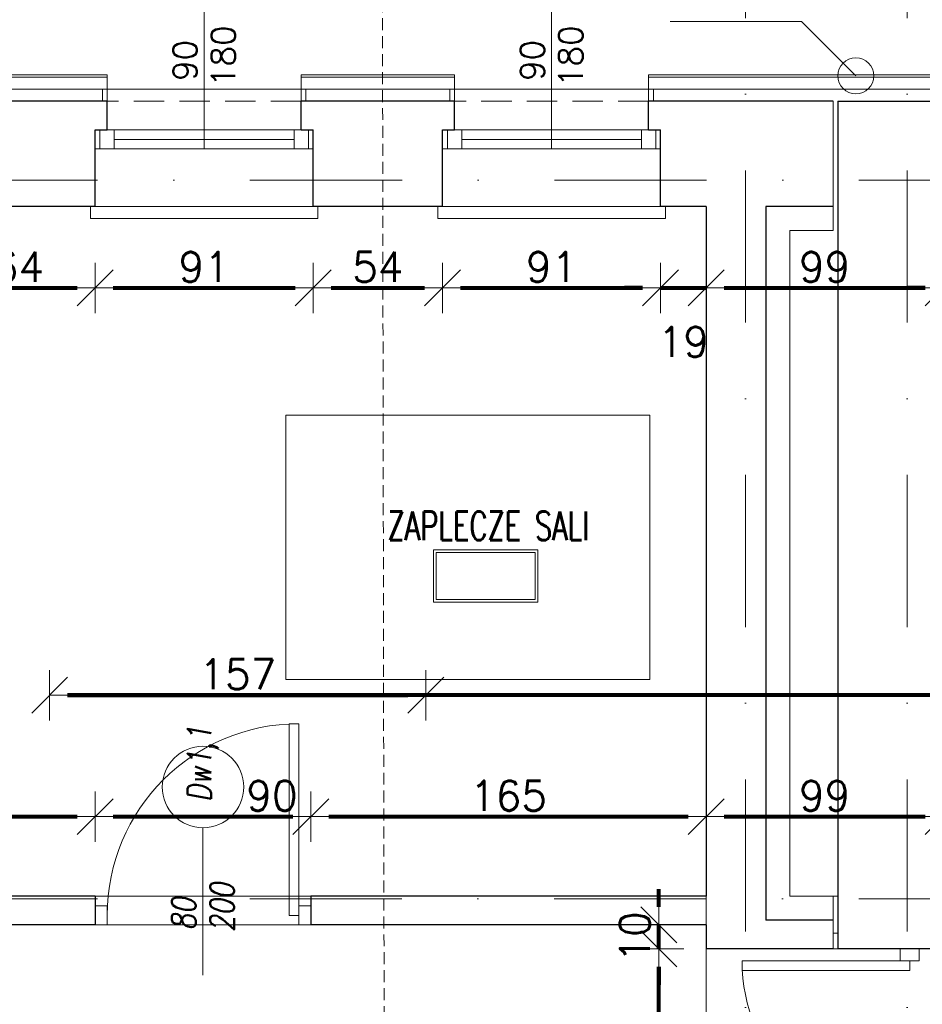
# Model space of a CAD drawing. Header units: metres. Extents: x 7408630 to 15602436, y 5561464 to 13303678.
# Tile 109 of 123: x 7411584 to 7411960, y 5566950 to 5567361. Entities that reach past the tile are written whole.
import ezdxf
from ezdxf.enums import TextEntityAlignment as Align

# ---------------------------------------------------------------- set-up
doc = ezdxf.new("R2010")
doc.units = ezdxf.units.M
doc.header["$MEASUREMENT"] = 0
for name, pattern in [('CARKOVANA', [7.5, 5, -2.5]), ('DASHDOT', [25.4, 12.7, -6.35, 0, -6.35]), ('HIDDEN', [9.525, 6.35, -3.175])]:
    doc.linetypes.add(name, pattern=pattern)
for name, color, linetype, lineweight in [('! opisy okien elewacja', 7, 'Continuous', 0), ('!! 0_ Istn-okna', 6, 'Continuous', 13), ('!! 0_ Istn-sciany', 3, 'Continuous', 30), ('!! 0_ Istn-widok', 1, 'Continuous', 15), ('!! 0_ Opis', 8, 'Continuous', 13), ('!! 0_Istn-cienka', 4, 'Continuous', 9), ('!! 0_Istn-drzwi', 1, 'Continuous', 13), ('!! 0_Opis_okna', 8, 'Continuous', 15), ('!! 0_Opis_pom', 9, 'Continuous', 13), ('!! 0_Osie', 1, 'DASHDOT', 13), ('!! 1_ tynk zewn  - nowy', 21, 'Continuous', 20), ('!! 1_OPIS POM NOWE', 140, 'Continuous', 5), ('!! 2_ remont Ocieplenie', 4, 'ZIGZAG', 5), ('!! 2_drzwi opis', 151, 'Continuous', 9), ('!! wymiary osi', 250, 'Continuous', 5), ('0-osie-liniA', 14, 'DASHDOT', 5), ('Granica', 112, 'Continuous', 80)]:
    doc.layers.add(name, color=color, linetype=linetype, lineweight=lineweight)
doc.layers.add('!! 1_Wyburzenia', color=252, linetype='CARKOVANA', lineweight=13, true_color=0x696969)
doc.layers.add('Powierzchnia', color=140, linetype='Continuous', lineweight=5, plot=False)
doc.styles.add('50', font='ROMANS.shx', dxfattribs={"width": 0.8, "oblique": 10, "height": 10})
doc.styles.add('ARCHETYP', font='romans.shx', dxfattribs={"height": 15})
doc.styles.add('ARIAL', font='tahoma.ttf')
doc.styles.add('TXT', font='simplex.shx')
doc.linetypes.add('ZIGZAG', pattern='A,0.00254,-5.08,[131,ltypeshp.shx,S=5.08,R=0,X=-5.08,Y=0],-10.16,[131,ltypeshp.shx,S=5.08,R=180,X=5.08,Y=0],-5.08', length=20.32254)
doc.dimstyles.new('DIM50', dxfattribs={"dimscale": 5, "dimtxt": 2, "dimasz": 1, "dimexe": 0, "dimexo": 0, "dimgap": 0.5, "dimtad": 1, "dimdec": 4, "dimrnd": 0.5, "dimdsep": 46, "dimtxsty": 'TXT', "dimblk": 'TICK1', "dimblk1": 'TICK1', "dimblk2": 'TICK1', "dimsah": 1, "dimcen": 0, "dimse1": 1, "dimse2": 1, "dimclrd": 1, "dimclre": 7, "dimclrt": 9, "dimadec": 0, "dimazin": 0, "dimtfac": 1, "dimtdec": 4, "dimtmove": 2, "dimatfit": 3, "dimldrblk": 'TICK1', "dimfxl": 1, "dimtolj": 1, "dimarcsym": 0})

# ---------------------------------------------------------------- blocks, each defined once
blk = doc.blocks.new('BLOK OSI')
at = {"layer": '0-osie-liniA', "ltscale": 5}
for points in [[(50117.21142, -193635.47368), (50117.21142, -195993.9543)], [(50184.71142, -193635.47368), (50184.71142, -195993.9543)], [(48639.33021, -194402.0883), (55424.2848, -194402.0883)], [(48639.25763, -194702.0883), (55442.2848, -194702.0883)]]:
    blk.add_lwpolyline(points, dxfattribs=at)
blk = doc.blocks.new('1_ok-opis')
blk.add_line((0, 111.61), (0, 50))
blk.add_circle((0, 128.61), 17)
at = {"style": '50', "oblique": 10, "width": 0.8}
for tag, rotation, p in [('NR', 90, (0, 128.61)), ('NR', 270, (0, 128.61)), ('SZEROKOŚĆ', 90, (-8, 78.29)), ('WYSOKOŚĆ', 270, (-8, 78.29)), ('SZEROKOŚĆ', 270, (8, 78.29)), ('WYSOKOŚĆ', 90, (8, 78.29))]:
    blk.add_attdef(tag, text='', height=10, rotation=rotation, dxfattribs=at).set_placement(p, align=Align.MIDDLE)
blk = doc.blocks.new('TICK1')
at = {"color": 0}
for p, q in [((0, -1.4), (0, 1.4)), ((0, 0), (-1, 0))]:
    blk.add_line(p, q, dxfattribs=at)
at = {"color": 2}
blk.add_line((-1, -1), (1, 1), dxfattribs=at)
blk = doc.blocks.new('*D529')
at = {"layer": '!! wymiary osi', "color": 1, "lineweight": -2, "transparency": 16777216}
blk.add_line((72232.92, -194385.62), (72281.92, -194385.62), dxfattribs=at)
at = {"layer": 'DEFPOINTS', "color": 0, "transparency": 16777216}
for p in [(72225.42, -194351.59), (72289.42, -194351.59), (72289.42, -194385.62)]:
    blk.add_point(p, dxfattribs=at)
at = {"layer": '!! wymiary osi', "color": 1, "lineweight": -2, "transparency": 16777216, "xscale": 7.5, "yscale": 7.5, "zscale": 7.5, "rotation": 180}
blk.add_blockref('TICK1', (72225.42, -194385.62), dxfattribs=at)
at = {"layer": '!! wymiary osi', "color": 1, "lineweight": -2, "transparency": 16777216, "xscale": 7.5, "yscale": 7.5, "zscale": 7.5}
blk.add_blockref('TICK1', (72289.42, -194385.62), dxfattribs=at)
at = {"layer": '!! wymiary osi', "color": 9, "transparency": 16777216, "insert": (72257.42, -194376.87), "char_height": 12.5, "attachment_point": 5, "style": 'TXT'}
blk.add_mtext('\\A1;64', dxfattribs=at)
blk = doc.blocks.new('*D530')
at = {"layer": '!! wymiary osi', "color": 1, "lineweight": -2, "transparency": 16777216}
blk.add_line((72296.92, -194385.62), (72372.92, -194385.62), dxfattribs=at)
at = {"layer": 'DEFPOINTS', "color": 0, "transparency": 16777216}
for p in [(72289.42, -194351.59), (72380.42, -194351.59), (72380.42, -194385.62)]:
    blk.add_point(p, dxfattribs=at)
at = {"layer": '!! wymiary osi', "color": 1, "lineweight": -2, "transparency": 16777216, "xscale": 7.5, "yscale": 7.5, "zscale": 7.5, "rotation": 180}
blk.add_blockref('TICK1', (72289.42, -194385.62), dxfattribs=at)
at = {"layer": '!! wymiary osi', "color": 1, "lineweight": -2, "transparency": 16777216, "xscale": 7.5, "yscale": 7.5, "zscale": 7.5}
blk.add_blockref('TICK1', (72380.42, -194385.62), dxfattribs=at)
at = {"layer": '!! wymiary osi', "color": 9, "transparency": 16777216, "insert": (72334.92, -194376.87), "char_height": 12.5, "attachment_point": 5, "style": 'TXT'}
blk.add_mtext('\\A1;91', dxfattribs=at)
blk = doc.blocks.new('*D531')
at = {"layer": '!! wymiary osi', "color": 1, "lineweight": -2, "transparency": 16777216}
blk.add_line((72387.92, -194385.62), (72426.92, -194385.62), dxfattribs=at)
at = {"layer": 'DEFPOINTS', "color": 0, "transparency": 16777216}
for p in [(72380.42, -194351.59), (72434.42, -194351.59), (72434.42, -194385.62)]:
    blk.add_point(p, dxfattribs=at)
at = {"layer": '!! wymiary osi', "color": 1, "lineweight": -2, "transparency": 16777216, "xscale": 7.5, "yscale": 7.5, "zscale": 7.5, "rotation": 180}
blk.add_blockref('TICK1', (72380.42, -194385.62), dxfattribs=at)
at = {"layer": '!! wymiary osi', "color": 1, "lineweight": -2, "transparency": 16777216, "xscale": 7.5, "yscale": 7.5, "zscale": 7.5}
blk.add_blockref('TICK1', (72434.42, -194385.62), dxfattribs=at)
at = {"layer": '!! wymiary osi', "color": 9, "transparency": 16777216, "insert": (72407.42, -194376.87), "char_height": 12.5, "attachment_point": 5, "style": 'TXT'}
blk.add_mtext('\\A1;54', dxfattribs=at)
blk = doc.blocks.new('*D532')
at = {"layer": '!! wymiary osi', "color": 1, "lineweight": -2, "transparency": 16777216}
blk.add_line((72441.92, -194385.62), (72517.92, -194385.62), dxfattribs=at)
at = {"layer": 'DEFPOINTS', "color": 0, "transparency": 16777216}
for p in [(72434.42, -194351.59), (72525.42, -194351.59), (72525.42, -194385.62)]:
    blk.add_point(p, dxfattribs=at)
at = {"layer": '!! wymiary osi', "color": 1, "lineweight": -2, "transparency": 16777216, "xscale": 7.5, "yscale": 7.5, "zscale": 7.5, "rotation": 180}
blk.add_blockref('TICK1', (72434.42, -194385.62), dxfattribs=at)
at = {"layer": '!! wymiary osi', "color": 1, "lineweight": -2, "transparency": 16777216, "xscale": 7.5, "yscale": 7.5, "zscale": 7.5}
blk.add_blockref('TICK1', (72525.42, -194385.62), dxfattribs=at)
at = {"layer": '!! wymiary osi', "color": 9, "transparency": 16777216, "insert": (72479.92, -194376.87), "char_height": 12.5, "attachment_point": 5, "style": 'TXT'}
blk.add_mtext('\\A1;91', dxfattribs=at)
blk = doc.blocks.new('*D533')
at = {"layer": '!! wymiary osi', "color": 1, "lineweight": -2, "transparency": 16777216}
for p, q in [((72517.92, -194385.62), (72510.42, -194385.62)), ((72525.42, -194385.62), (72544.42, -194385.62)), ((72551.92, -194385.62), (72559.42, -194385.62))]:
    blk.add_line(p, q, dxfattribs=at)
at = {"layer": 'DEFPOINTS', "color": 0, "transparency": 16777216}
for p in [(72525.42, -194351.59), (72544.42, -194351.59), (72544.42, -194385.62)]:
    blk.add_point(p, dxfattribs=at)
at = {"layer": '!! wymiary osi', "color": 1, "lineweight": -2, "transparency": 16777216, "xscale": 7.5, "yscale": 7.5, "zscale": 7.5}
blk.add_blockref('TICK1', (72525.42, -194385.62), dxfattribs=at)
at = {"layer": '!! wymiary osi', "color": 1, "lineweight": -2, "transparency": 16777216, "xscale": 7.5, "yscale": 7.5, "zscale": 7.5, "rotation": 180}
blk.add_blockref('TICK1', (72544.42, -194385.62), dxfattribs=at)
at = {"layer": '!! wymiary osi', "color": 9, "transparency": 16777216, "insert": (72534.92, -194408.12), "char_height": 12.5, "attachment_point": 5, "style": 'TXT'}
blk.add_mtext('\\A1;19', dxfattribs=at)
blk = doc.blocks.new('*D534')
at = {"layer": '!! wymiary osi', "color": 1, "lineweight": -2, "transparency": 16777216}
blk.add_line((72551.92, -194385.62), (72635.92, -194385.62), dxfattribs=at)
at = {"layer": 'DEFPOINTS', "color": 0, "transparency": 16777216}
for p in [(72544.42, -194351.59), (72643.42, -194351.59), (72643.42, -194385.62)]:
    blk.add_point(p, dxfattribs=at)
at = {"layer": '!! wymiary osi', "color": 1, "lineweight": -2, "transparency": 16777216, "xscale": 7.5, "yscale": 7.5, "zscale": 7.5, "rotation": 180}
blk.add_blockref('TICK1', (72544.42, -194385.62), dxfattribs=at)
at = {"layer": '!! wymiary osi', "color": 1, "lineweight": -2, "transparency": 16777216, "xscale": 7.5, "yscale": 7.5, "zscale": 7.5}
blk.add_blockref('TICK1', (72643.42, -194385.62), dxfattribs=at)
at = {"layer": '!! wymiary osi', "color": 9, "transparency": 16777216, "insert": (72593.92, -194376.87), "char_height": 12.5, "attachment_point": 5, "style": 'TXT'}
blk.add_mtext('\\A1;99', dxfattribs=at)
blk = doc.blocks.new('*D535')
at = {"layer": '!! wymiary osi', "color": 1, "lineweight": -2, "transparency": 16777216}
for p, q in [((72635.92, -194385.62), (72628.42, -194385.62)), ((72643.42, -194385.62), (72661.42, -194385.62)), ((72668.92, -194385.62), (72676.42, -194385.62))]:
    blk.add_line(p, q, dxfattribs=at)
at = {"layer": 'DEFPOINTS', "color": 0, "transparency": 16777216}
for p in [(72643.42, -194351.59), (72661.42, -194351.59), (72661.42, -194385.62)]:
    blk.add_point(p, dxfattribs=at)
at = {"layer": '!! wymiary osi', "color": 1, "lineweight": -2, "transparency": 16777216, "xscale": 7.5, "yscale": 7.5, "zscale": 7.5}
blk.add_blockref('TICK1', (72643.42, -194385.62), dxfattribs=at)
at = {"layer": '!! wymiary osi', "color": 1, "lineweight": -2, "transparency": 16777216, "xscale": 7.5, "yscale": 7.5, "zscale": 7.5, "rotation": 180}
blk.add_blockref('TICK1', (72661.42, -194385.62), dxfattribs=at)
at = {"layer": '!! wymiary osi', "color": 9, "transparency": 16777216, "insert": (72652.42, -194408.12), "char_height": 12.5, "attachment_point": 5, "style": 'TXT'}
blk.add_mtext('\\A1;18', dxfattribs=at)
blk = doc.blocks.new('*D553')
at = {"layer": '!! wymiary osi', "color": 1, "lineweight": -2, "transparency": 16777216}
blk.add_line((72120.92, -194606.38), (72281.92, -194606.38), dxfattribs=at)
at = {"layer": 'DEFPOINTS', "color": 0, "transparency": 16777216}
for p in [(72289.42, -194606.38), (72113.42, -194639.59), (72289.42, -194639.59)]:
    blk.add_point(p, dxfattribs=at)
at = {"layer": '!! wymiary osi', "color": 1, "lineweight": -2, "transparency": 16777216, "xscale": 7.5, "yscale": 7.5, "zscale": 7.5, "rotation": 180}
blk.add_blockref('TICK1', (72113.42, -194606.38), dxfattribs=at)
at = {"layer": '!! wymiary osi', "color": 1, "lineweight": -2, "transparency": 16777216, "xscale": 7.5, "yscale": 7.5, "zscale": 7.5}
blk.add_blockref('TICK1', (72289.42, -194606.38), dxfattribs=at)
at = {"layer": '!! wymiary osi', "color": 9, "transparency": 16777216, "insert": (72201.42, -194597.63), "char_height": 12.5, "attachment_point": 5, "style": 'TXT'}
blk.add_mtext('\\A1;176', dxfattribs=at)
blk = doc.blocks.new('*D554')
at = {"layer": '!! wymiary osi', "color": 1, "lineweight": -2, "transparency": 16777216}
blk.add_line((72296.92, -194606.38), (72371.92, -194606.38), dxfattribs=at)
at = {"layer": 'DEFPOINTS', "color": 0, "transparency": 16777216}
for p in [(72379.42, -194606.38), (72289.42, -194639.59), (72379.42, -194639.59)]:
    blk.add_point(p, dxfattribs=at)
at = {"layer": '!! wymiary osi', "color": 1, "lineweight": -2, "transparency": 16777216, "xscale": 7.5, "yscale": 7.5, "zscale": 7.5, "rotation": 180}
blk.add_blockref('TICK1', (72289.42, -194606.38), dxfattribs=at)
at = {"layer": '!! wymiary osi', "color": 1, "lineweight": -2, "transparency": 16777216, "xscale": 7.5, "yscale": 7.5, "zscale": 7.5}
blk.add_blockref('TICK1', (72379.42, -194606.38), dxfattribs=at)
at = {"layer": '!! wymiary osi', "color": 9, "transparency": 16777216, "insert": (72363.19, -194597.63), "char_height": 12.5, "attachment_point": 5, "style": 'TXT'}
blk.add_mtext('\\A1;90', dxfattribs=at)
blk = doc.blocks.new('*D555')
at = {"layer": '!! wymiary osi', "color": 1, "lineweight": -2, "transparency": 16777216}
blk.add_line((72386.92, -194606.38), (72536.92, -194606.38), dxfattribs=at)
at = {"layer": 'DEFPOINTS', "color": 0, "transparency": 16777216}
for p in [(72544.42, -194606.38), (72379.42, -194639.59), (72544.42, -194639.59)]:
    blk.add_point(p, dxfattribs=at)
at = {"layer": '!! wymiary osi', "color": 1, "lineweight": -2, "transparency": 16777216, "xscale": 7.5, "yscale": 7.5, "zscale": 7.5, "rotation": 180}
blk.add_blockref('TICK1', (72379.42, -194606.38), dxfattribs=at)
at = {"layer": '!! wymiary osi', "color": 1, "lineweight": -2, "transparency": 16777216, "xscale": 7.5, "yscale": 7.5, "zscale": 7.5}
blk.add_blockref('TICK1', (72544.42, -194606.38), dxfattribs=at)
at = {"layer": '!! wymiary osi', "color": 9, "transparency": 16777216, "insert": (72461.92, -194597.63), "char_height": 12.5, "attachment_point": 5, "style": 'TXT'}
blk.add_mtext('\\A1;165', dxfattribs=at)
blk = doc.blocks.new('*D556')
at = {"layer": '!! wymiary osi', "color": 1, "lineweight": -2, "transparency": 16777216}
blk.add_line((72551.92, -194606.38), (72635.92, -194606.38), dxfattribs=at)
at = {"layer": 'DEFPOINTS', "color": 0, "transparency": 16777216}
for p in [(72643.42, -194606.38), (72544.42, -194639.59), (72643.42, -194639.59)]:
    blk.add_point(p, dxfattribs=at)
at = {"layer": '!! wymiary osi', "color": 1, "lineweight": -2, "transparency": 16777216, "xscale": 7.5, "yscale": 7.5, "zscale": 7.5, "rotation": 180}
blk.add_blockref('TICK1', (72544.42, -194606.38), dxfattribs=at)
at = {"layer": '!! wymiary osi', "color": 1, "lineweight": -2, "transparency": 16777216, "xscale": 7.5, "yscale": 7.5, "zscale": 7.5}
blk.add_blockref('TICK1', (72643.42, -194606.38), dxfattribs=at)
at = {"layer": '!! wymiary osi', "color": 9, "transparency": 16777216, "insert": (72593.92, -194597.63), "char_height": 12.5, "attachment_point": 5, "style": 'TXT'}
blk.add_mtext('\\A1;99', dxfattribs=at)
blk = doc.blocks.new('*D573')
at = {"layer": '!! wymiary osi', "color": 1, "lineweight": -2, "transparency": 16777216}
blk.add_line((72120.92, -193783.29), (72536.92, -193783.29), dxfattribs=at)
at = {"layer": 'DEFPOINTS', "color": 0, "transparency": 16777216}
for p in [(72544.42, -193783.29), (72113.42, -194351.59), (72544.42, -194351.59)]:
    blk.add_point(p, dxfattribs=at)
at = {"layer": '!! wymiary osi', "color": 1, "lineweight": -2, "transparency": 16777216, "xscale": 7.5, "yscale": 7.5, "zscale": 7.5, "rotation": 180}
blk.add_blockref('TICK1', (72113.42, -193783.29), dxfattribs=at)
at = {"layer": '!! wymiary osi', "color": 1, "lineweight": -2, "transparency": 16777216, "xscale": 7.5, "yscale": 7.5, "zscale": 7.5}
blk.add_blockref('TICK1', (72544.42, -193783.29), dxfattribs=at)
at = {"layer": '!! wymiary osi', "color": 9, "transparency": 16777216, "insert": (72328.92, -193774.54), "char_height": 12.5, "attachment_point": 5, "style": 'TXT'}
blk.add_mtext('\\A1;431', dxfattribs=at)
blk = doc.blocks.new('*D574')
at = {"layer": '!! wymiary osi', "color": 1, "lineweight": -2, "transparency": 16777216}
blk.add_line((72551.92, -193783.29), (72635.92, -193783.29), dxfattribs=at)
at = {"layer": 'DEFPOINTS', "color": 0, "transparency": 16777216}
for p in [(72643.42, -193783.29), (72544.42, -194351.59), (72643.42, -194351.59)]:
    blk.add_point(p, dxfattribs=at)
at = {"layer": '!! wymiary osi', "color": 1, "lineweight": -2, "transparency": 16777216, "xscale": 7.5, "yscale": 7.5, "zscale": 7.5, "rotation": 180}
blk.add_blockref('TICK1', (72544.42, -193783.29), dxfattribs=at)
at = {"layer": '!! wymiary osi', "color": 1, "lineweight": -2, "transparency": 16777216, "xscale": 7.5, "yscale": 7.5, "zscale": 7.5}
blk.add_blockref('TICK1', (72643.42, -193783.29), dxfattribs=at)
at = {"layer": '!! wymiary osi', "color": 9, "transparency": 16777216, "insert": (72593.92, -193774.54), "char_height": 12.5, "attachment_point": 5, "style": 'TXT'}
blk.add_mtext('\\A1;99', dxfattribs=at)
blk = doc.blocks.new('*D669')
at = {"layer": '!! wymiary osi', "color": 1, "lineweight": -2, "transparency": 16777216}
blk.add_line((75023.92, -194555.69), (72277.92, -194555.69), dxfattribs=at)
at = {"layer": 'DEFPOINTS', "color": 0, "transparency": 16777216}
for p in [(72270.42, -194555.69), (75031.42, -194626.59), (72270.42, -194944.59)]:
    blk.add_point(p, dxfattribs=at)
at = {"layer": '!! wymiary osi', "color": 1, "lineweight": -2, "transparency": 16777216, "xscale": 7.5, "yscale": 7.5, "zscale": 7.5, "rotation": 180}
blk.add_blockref('TICK1', (72270.42, -194555.69), dxfattribs=at)
at = {"layer": '!! wymiary osi', "color": 1, "lineweight": -2, "transparency": 16777216, "xscale": 7.5, "yscale": 7.5, "zscale": 7.5}
blk.add_blockref('TICK1', (75031.42, -194555.69), dxfattribs=at)
at = {"layer": '!! wymiary osi', "color": 9, "transparency": 16777216, "insert": (73650.92, -194546.94), "char_height": 12.5, "attachment_point": 5, "style": 'TXT'}
blk.add_mtext('\\A1;2761', dxfattribs=at)
blk = doc.blocks.new('*D670')
at = {"layer": '!! wymiary osi', "color": 1, "lineweight": -2, "transparency": 16777216}
blk.add_line((72277.92, -194555.69), (72419.92, -194555.69), dxfattribs=at)
at = {"layer": 'DEFPOINTS', "color": 0, "transparency": 16777216}
for p in [(72427.42, -194555.69), (72427.42, -194932.59), (72270.42, -194944.59)]:
    blk.add_point(p, dxfattribs=at)
at = {"layer": '!! wymiary osi', "color": 1, "lineweight": -2, "transparency": 16777216, "xscale": 7.5, "yscale": 7.5, "zscale": 7.5, "rotation": 180}
blk.add_blockref('TICK1', (72270.42, -194555.69), dxfattribs=at)
at = {"layer": '!! wymiary osi', "color": 1, "lineweight": -2, "transparency": 16777216, "xscale": 7.5, "yscale": 7.5, "zscale": 7.5}
blk.add_blockref('TICK1', (72427.42, -194555.69), dxfattribs=at)
at = {"layer": '!! wymiary osi', "color": 9, "transparency": 16777216, "insert": (72348.92, -194546.94), "char_height": 12.5, "attachment_point": 5, "style": 'TXT'}
blk.add_mtext('\\A1;157', dxfattribs=at)
blk = doc.blocks.new('*D675')
at = {"layer": '!! wymiary osi', "color": 1, "lineweight": -2, "transparency": 16777216}
blk.add_line((72524.69, -194804.09), (72524.69, -194669.09), dxfattribs=at)
at = {"layer": 'DEFPOINTS', "color": 0, "transparency": 16777216}
for p in [(72524.69, -194661.59), (72544.42, -194661.59), (72544.42, -194811.59)]:
    blk.add_point(p, dxfattribs=at)
at = {"layer": '!! wymiary osi', "color": 1, "lineweight": -2, "transparency": 16777216, "xscale": 7.5, "yscale": 7.5, "zscale": 7.5}
for p, rotation in [((72524.69, -194661.59), 90), ((72524.69, -194811.59), 270)]:
    blk.add_blockref('TICK1', p, dxfattribs=dict(at, rotation=rotation))
at = {"layer": '!! wymiary osi', "color": 9, "transparency": 16777216, "insert": (72515.94, -194736.59), "char_height": 12.5, "attachment_point": 5, "rotation": 90, "style": 'TXT'}
blk.add_mtext('\\A1;150', dxfattribs=at)
blk = doc.blocks.new('*D676')
at = {"layer": '!! wymiary osi', "color": 1, "lineweight": -2, "transparency": 16777216}
for p, q in [((72524.69, -194644.09), (72524.69, -194636.59)), ((72524.69, -194661.59), (72524.69, -194651.59)), ((72524.69, -194669.09), (72524.69, -194676.59))]:
    blk.add_line(p, q, dxfattribs=at)
at = {"layer": 'DEFPOINTS', "color": 0, "transparency": 16777216}
for p in [(72524.69, -194651.59), (72544.42, -194651.59), (72544.42, -194661.59)]:
    blk.add_point(p, dxfattribs=at)
at = {"layer": '!! wymiary osi', "color": 1, "lineweight": -2, "transparency": 16777216, "xscale": 7.5, "yscale": 7.5, "zscale": 7.5}
for p, rotation in [((72524.69, -194651.59), 270), ((72524.69, -194661.59), 90)]:
    blk.add_blockref('TICK1', p, dxfattribs=dict(at, rotation=rotation))
at = {"layer": '!! wymiary osi', "color": 9, "transparency": 16777216, "insert": (72514.69, -194656.59), "char_height": 12.5, "attachment_point": 5, "rotation": 90, "style": 'TXT'}
blk.add_mtext('\\A1;10', dxfattribs=at)
blk = doc.blocks.new('A$C9c944097')
at = {"layer": '! opisy okien elewacja'}
blk.add_lwpolyline([(992.0186, -60.57131), (1144.00511, -60.57131), (1144.00511, -170.94528), (992.0186, -170.94528)], close=True, dxfattribs=at)
at = {"layer": '!! 0_ Istn-okna'}
for points in [[(912.5, 58.52787), (1003.5, 58.52787)], [(1057.5, 58.52787), (1148.5, 58.52787)], [(920.5, 54.52787), (995.5, 54.52787)], [(1065.5, 54.52787), (1140.5, 54.52787)], [(912.5, 50.52787), (1003.5, 50.52787)], [(1057.5, 50.52787), (1148.5, 50.52787)]]:
    blk.add_lwpolyline(points, dxfattribs=at)
for points in [[(914.5, 58.52787), (920.5, 58.52787), (920.5, 50.52787), (914.5, 50.52787)], [(995.5, 58.52787), (1001.5, 58.52787), (1001.5, 50.52787), (995.5, 50.52787)], [(1059.5, 58.52787), (1065.5, 58.52787), (1065.5, 50.52787), (1059.5, 50.52787)], [(1140.5, 58.52787), (1146.5, 58.52787), (1146.5, 50.52787), (1140.5, 50.52787)]]:
    blk.add_lwpolyline(points, close=True, dxfattribs=at)
at = {"layer": '!! 0_ Istn-sciany'}
for p, q in [((1167.5, 26.52787), (1167.5, -261.47213)), ((1192.5, 26.52787), (1192.5, -271.47213)), ((1167.5, -273.47213), (1167.5, -283.47213))]:
    blk.add_line(p, q, dxfattribs=at)
for points in [[(917.5, 70.52787), (843.5, 70.52787)], [(917.5, 58.52787), (917.5, 70.52787)], [(1062.5, 70.52787), (998.5, 70.52787)], [(998.5, 58.52787), (998.5, 70.52787)], [(1062.5, 58.52787), (1062.5, 70.52787)], [(1220.5, 70.52787), (1143.5, 70.52787)], [(1143.5, 58.52787), (1143.5, 70.52787)], [(1222.5, 70.52787), (1289.5, 70.52787)], [(1222.5, 70.52787), (1222.5, -283.47213)], [(912.5, 58.52787), (917.5, 58.52787)], [(912.5, 26.52787), (912.5, 58.52787)], [(998.5, 58.52787), (1003.5, 58.52787)], [(1003.5, 26.52787), (1003.5, 58.52787)], [(1057.5, 58.52787), (1062.5, 58.52787)], [(1057.5, 26.52787), (1057.5, 58.52787)], [(1143.5, 58.52787), (1148.5, 58.52787)], [(1148.5, 26.52787), (1148.5, 58.52787)], [(912.5, 26.52787), (848.5, 26.52787)], [(1057.5, 26.52787), (1003.5, 26.52787)], [(1167.5, 26.52787), (1148.5, 26.52787)], [(1220.5, 26.52787), (1192.5, 26.52787)], [(912.5, -261.47213), (736.5, -261.47213)], [(912.5, -261.47213), (912.5, -273.47213)], [(1167.5, -261.47213), (1002.5, -261.47213)], [(1002.5, -261.47213), (1002.5, -273.47213)], [(912.5, -273.47213), (736.5, -273.47213)], [(1167.5, -273.47213), (1002.5, -273.47213)], [(1220.5, -271.47213), (1192.5, -271.47213)], [(1220.5, -283.47213), (1167.5, -283.47213)], [(1266.5, -283.47213), (1222.5, -283.47213)]]:
    blk.add_lwpolyline(points, dxfattribs=at)
at = {"layer": '!! 0_ Istn-widok'}
blk.add_line((1220.5, 70.52787), (1220.5, 16.52787), dxfattribs=at)
for points in [[(1000.5, 75.52787), (915.5, 75.52787)], [(915.5, 70.52787), (915.5, 75.52787)], [(1000.5, 70.52787), (1000.5, 75.52787)], [(1145.5, 75.52787), (1060.5, 75.52787)], [(1060.5, 70.52787), (1060.5, 75.52787)], [(1145.5, 70.52787), (1145.5, 75.52787)], [(910.5, 26.52787), (910.5, 21.52787)], [(1005.5, 26.52787), (1005.5, 21.52787)], [(1055.5, 26.52787), (1055.5, 21.52787)], [(1150.5, 26.52787), (1150.5, 21.52787)], [(910.5, 21.52787), (1005.5, 21.52787)], [(1055.5, 21.52787), (1150.5, 21.52787)], [(1202.5, 16.52787), (1202.5, -261.47213)], [(1220.5, 16.52787), (1202.5, 16.52787)], [(1167.5, -261.47213), (1167.5, -273.47213)], [(1220.5, -261.47213), (1202.5, -261.47213)], [(1220.5, -261.47213), (1220.5, -283.47213)], [(1220.5, -261.47213), (1222.5, -261.47213)], [(1220.5, -276.87606), (1222.5, -276.87606)], [(1220.5, -283.47213), (1222.5, -283.47213)]]:
    blk.add_lwpolyline(points, dxfattribs=at)
at = {"layer": '!! 0_ Istn-widok', "linetype": 'HIDDEN', "ltscale": 3}
blk.add_lwpolyline([(1167.5, -283.47213), (1167.5, -433.47213)], dxfattribs=at)
at = {"layer": '!! 0_ Istn-widok'}
blk.add_circle((1230, 81.02787), 7.5, dxfattribs=at)
at = {"layer": '!! 0_ Opis'}
for points in [[(1207.3628, 103.66507), (1152.47747, 103.66507)], [(1207.3628, 103.66507), (1230, 81.02787)]]:
    blk.add_lwpolyline(points, dxfattribs=at)
at = {"layer": '!! 0_Istn-cienka', "linetype": 'HIDDEN', "ltscale": 2}
for points in [[(998.5, 70.52787), (917.5, 70.52787)], [(1143.5, 70.52787), (1062.5, 70.52787)], [(912.5, 26.52787), (1003.5, 26.52787)], [(1057.5, 26.52787), (1148.5, 26.52787)]]:
    blk.add_lwpolyline(points, dxfattribs=at)
at = {"layer": '!! 0_Istn-drzwi'}
for points in [[(993.5, -189.47213), (993.5, -269.47213), (997.5, -269.47213), (997.5, -189.47213)], [(917.5, -265.47213), (912.5, -265.47213), (912.5, -273.47213), (917.5, -273.47213)], [(997.5, -265.47213), (1002.5, -265.47213), (1002.5, -273.47213), (997.5, -273.47213)], [(1256.5, -288.47213), (1256.5, -283.47213), (1248.5, -283.47213), (1248.5, -288.47213)], [(1182.5, -292.47213), (1252.5, -292.47213), (1252.5, -288.47213), (1182.5, -288.47213)]]:
    blk.add_lwpolyline(points, close=True, dxfattribs=at)
blk.add_lwpolyline([(957.5, -244.47213), (957.5, -294.47213)], dxfattribs=at)
for centre, radius, start, end in [((997.5, -269.47213), 80, 90, 180), ((1252.5, -288.47213), 70, 180, 270)]:
    blk.add_arc(centre, radius, start, end, dxfattribs=at)
at = {"layer": '!! 0_Opis_pom', "ltscale": 0.7}
for points in [[(1053.76681, -138.66965), (1097.28681, -138.66965), (1097.28681, -116.90965), (1053.76681, -116.90965)], [(1054.85481, -137.58165), (1096.19881, -137.58165), (1096.19881, -117.99765), (1054.85481, -117.99765)]]:
    blk.add_lwpolyline(points, close=True, dxfattribs=at)
at = {"layer": '!! 1_ tynk zewn  - nowy'}
for points in [[(843.5, 81.52787), (917.5, 81.52787)], [(843.5, 80.52787), (917.5, 80.52787)], [(917.5, 81.52787), (917.5, 70.52787)], [(998.5, 81.52787), (1062.5, 81.52787)], [(998.5, 81.52787), (998.5, 70.52787)], [(998.5, 80.52787), (1062.5, 80.52787)], [(1062.5, 81.52787), (1062.5, 70.52787)], [(1143.5, 81.52787), (1289.5, 81.52787)], [(1143.5, 81.52787), (1143.5, 70.52787)], [(1143.5, 80.52787), (1289.5, 80.52787)]]:
    blk.add_lwpolyline(points, dxfattribs=at)
at = {"layer": '!! 1_Wyburzenia'}
blk.add_lwpolyline([(1035.04136, -1512.39416), (1031.41183, 742.15628)], dxfattribs=at)
at = {"layer": '!! 2_ remont Ocieplenie', "linetype": 'ZIGZAG', "ltscale": 0.75}
for points in [[(843.5, 75.52787), (917.5, 75.52787)], [(998.5, 75.52787), (1062.5, 75.52787)], [(1143.5, 75.52787), (1289.5, 75.52787)]]:
    blk.add_lwpolyline(points, dxfattribs=at)
at = {"layer": 'Powierzchnia'}
for points in [[(736.5, -261.47213), (1167.5, -261.47213), (1167.5, 26.52787), (736.5, 26.52787)], [(736.5, -548.47213), (1167.5, -548.47213), (1167.5, -273.47213), (736.5, -273.47213)]]:
    blk.add_lwpolyline(points, close=True, dxfattribs=at)
at = {"layer": '!! 0_Opis_okna'}
ref = blk.add_blockref('1_ok-opis', (958, 0.52787), dxfattribs=at)
ref.add_attrib('WYSOKOŚĆ', '180', dxfattribs={"layer": '0', "height": 10, "rotation": 90, "style": 'ARCHETYP'}).set_placement((966, 89.24828), align=Align.MIDDLE)
ref.add_attrib('SZEROKOŚĆ', '90', dxfattribs={"layer": '0', "height": 10, "rotation": 90, "style": 'ARCHETYP'}).set_placement((950, 87.47483), align=Align.MIDDLE)
ref.add_attrib('NR', 'O2,2', dxfattribs={"layer": '0', "height": 12, "rotation": 90, "style": 'ARCHETYP'}).set_placement((958, 137.42932), align=Align.MIDDLE)
ref = blk.add_blockref('1_ok-opis', (1103, 0.52787), dxfattribs=at)
ref.add_attrib('WYSOKOŚĆ', '180', dxfattribs={"layer": '0', "height": 10, "rotation": 90, "style": 'ARCHETYP'}).set_placement((1111, 89.24828), align=Align.MIDDLE)
ref.add_attrib('SZEROKOŚĆ', '90', dxfattribs={"layer": '0', "height": 10, "rotation": 90, "style": 'ARCHETYP'}).set_placement((1095, 87.47483), align=Align.MIDDLE)
ref.add_attrib('NR', 'O2,2', dxfattribs={"layer": '0', "height": 12, "rotation": 90, "style": 'ARCHETYP'}).set_placement((1103, 137.42932), align=Align.MIDDLE)
at = {"layer": '!! 0_Osie'}
blk.add_blockref('BLOK OSI', (-48933.21142, 194439.57635), dxfattribs=at)
at = {"layer": '!! 2_drzwi opis'}
ref = blk.add_blockref('1_ok-opis', (957.5, -344.47213), dxfattribs=dict(at, xscale=-1, rotation=359.9999963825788))
ref.add_attrib('WYSOKOŚĆ', '80 ', dxfattribs={"layer": '0', "height": 10, "rotation": 89.9999964, "style": '50', "oblique": 10, "width": 0.8}).set_placement((949.5, -266.18127), align=Align.MIDDLE)
ref.add_attrib('SZEROKOŚĆ', '200', dxfattribs={"layer": '0', "height": 10, "rotation": 89.9999964, "style": '50', "oblique": 10, "width": 0.8}).set_placement((965.5, -266.18127), align=Align.MIDDLE)
ref.add_attrib('NR', 'Dw1,1', dxfattribs={"layer": '0', "height": 10, "rotation": 89.9999964, "style": '50', "oblique": 10, "width": 0.8}).set_placement((957.50001, -206.26499), align=Align.MIDDLE)
at = {"layer": '!! 0_Opis_pom', "ltscale": 0.7, "style": 'TXT', "width": 0.7}
blk.add_text('ZAPLECZE SALI', height=12, dxfattribs=at).set_placement((1076.64195, -112.86334), align=Align.CENTER)
at = {"layer": '!! 0_Opis_pom', "ltscale": 0.7, "style": 'ARIAL'}
for tag, p in [('B2,14', (2497.12282, -23.97252)), ('B2,12', (1965.56932, -35.77631)), ('B2,11', (1692.08817, -60.77765)), ('B2,16', (3818.15438, -63.71828)), ('B2,19.1', (5324.74708, -87.92078)), ('B2,17', (4129.82322, -93.25972)), ('B2,10', (1351.71035, -111.25665)), ('B2,15', (3189.46558, -109.69496)), ('B2,13', (2272.99389, -121.89624)), ('A2,5', (1075.52681, -127.78965)), ('B2,18', (4545.51277, -234.12017)), ('B2,19', (5775.76711, -239.42159)), ('A2,4', (318.83322, -329.3265)), ('A2.1', (994.53557, -353.44633)), ('B2.7', (3171.3557, -458.01164)), ('A2.2', (994.53557, -692.67095)), ('B2.2', (3599.26223, -690.3637)), ('B2,21', (4593.23787, -912.69388)), ('B2,9', (1798.58924, -939.09545)), ('A2.3', (455.44717, -940.66614)), ('B2,4', (3116.67143, -940.65712)), ('B2,3', (3297.35823, -941.16418)), ('B2,8', (2517.28573, -960.07338)), ('B2,20', (5834.09772, -965.70749)), ('B2.1', (3927.81794, -970.24709)), ('B2,5', (3309.56672, -1129.12418)), ('B2,6', (3122.36837, -1171.43557)), ('C2,2', (3435.86614, -1487.77973)), ('C2,1', (3957.73656, -2408.10352)), ('C2,3', (3457.72791, -2555.15039)), ('D1,1', (2554.19917, -3205.91504)), ('C2,4', (3866.78124, -3285.77383)), ('D1,4', (1780.27581, -3366.18103)), ('D1,6', (1380.86316, -3373.10994)), ('D1,3', (2098.36626, -3546.18257)), ('C2,5', (3178.15957, -3610.67242)), ('D1,5', (1914.6928, -3621.18339)), ('D1,2', (2201.15492, -3794.18451)), ('D1,7', (477.95048, -4408.76849)), ('D1,8', (338.43039, -4834.32895))]:
    blk.add_attdef(tag, text='', height=11.968, dxfattribs=at).set_placement(p, align=Align.MIDDLE_CENTER)
at = {"layer": '!! 1_OPIS POM NOWE', "style": 'ARIAL'}
for tag, p in [('C2.5B', (3593.7377, -3168.5911)), ('C2,5C', (3526.78796, -3281.02046)), ('C2.4', (3997.15534, -3347.99835)), ('E2,2', (2945.33506, -3413.31629)), ('C2,5A', (3566.4961, -3615.37865)), ('E2.9', (3984.52714, -3783.77287)), ('E2.7', (4645.53364, -3784.14655)), ('D1,2', (2903.25587, -3794.18451)), ('E2.2', (3405.83089, -4049.74196)), ('E2.8', (4380.36687, -4058.97571)), ('E2.6', (5154.87983, -4066.29138)), ('E2.1', (4427.07303, -4318.94156)), ('E2,3', (3401.59976, -4465.83792)), ('E2.4', (3758.95342, -4705.0924)), ('E2.5', (5238.11734, -4786.79525))]:
    blk.add_attdef(tag, text='', height=11.968, dxfattribs=at).set_placement(p, align=Align.MIDDLE_CENTER)
at = {"layer": '!! wymiary osi'}
for base, p1, p2, picture, middle in [((1167.5, 594.829), (736.5, 26.52787), (1167.5, 26.52787), '*D573', (952, 603.579)), ((1266.5, 594.829), (1167.5, 26.52787), (1266.5, 26.52787), '*D574', (1217, 603.579)), ((912.5, -7.5), (848.5, 26.52787), (912.5, 26.52787), '*D529', (880.5, 1.25)), ((1003.5, -7.5), (912.5, 26.52787), (1003.5, 26.52787), '*D530', (958, 1.25)), ((1057.5, -7.5), (1003.5, 26.52787), (1057.5, 26.52787), '*D531', (1030.5, 1.25)), ((1148.5, -7.5), (1057.5, 26.52787), (1148.5, 26.52787), '*D532', (1103, 1.25)), ((1167.5, -7.5), (1148.5, 26.52787), (1167.5, 26.52787), '*D533', (1158, -30)), ((1266.5, -7.5), (1167.5, 26.52787), (1266.5, 26.52787), '*D534', (1217, 1.25)), ((1284.5, -7.5), (1266.5, 26.52787), (1284.5, 26.52787), '*D535', (1275.5, -30)), ((893.5, -177.5692), (3654.5, -248.47213), (893.5, -566.47213), '*D669', (2274, -168.8192)), ((1050.5, -177.5692), (893.5, -566.47213), (1050.5, -554.47213), '*D670', (972, -168.8192)), ((912.5, -228.26416), (736.5, -261.47213), (912.5, -261.47213), '*D553', (824.5, -219.51416)), ((1167.5, -228.26416), (1002.5, -261.47213), (1167.5, -261.47213), '*D555', (1085, -219.51416)), ((1266.5, -228.26416), (1167.5, -261.47213), (1266.5, -261.47213), '*D556', (1217, -219.51416))]:
    dim = blk.add_linear_dim(base=base, p1=p1, p2=p2, dimstyle='DIM50', dxfattribs=at)
    dim.commit()
    dim.dimension.update_dxf_attribs({"geometry": picture, "text_midpoint": middle, "insert": (-71376.92327, 194378.11618)})
dim = blk.add_linear_dim(base=(1002.5, -228.26416), p1=(912.5, -261.47213), p2=(1002.5, -261.47213), dimstyle='DIM50', dxfattribs=at)
dim.commit()
dim.dimension.update_dxf_attribs({"geometry": '*D554', "text_midpoint": (986.26511, -219.51416), "dimtype": 128, "insert": (-71376.92327, 194378.11618)})
for base, p1, p2, picture, middle in [((1147.76716, -273.47213), (1167.5, -283.47213), (1167.5, -273.47213), '*D676', (1137.76716, -278.47213)), ((1147.76716, -283.47213), (1167.5, -433.47213), (1167.5, -283.47213), '*D675', (1139.01716, -358.47213))]:
    dim = blk.add_linear_dim(base=base, p1=p1, p2=p2, angle=90, dimstyle='DIM50', dxfattribs=at)
    dim.commit()
    dim.dimension.update_dxf_attribs({"geometry": picture, "text_midpoint": middle, "insert": (-71376.92327, 194378.11618)})

msp = doc.modelspace()

# ---------------------------------------------------------------- block references
at = {"layer": 'Granica'}
msp.add_blockref('A$C9c944097', (7410702.59401, 5567256.9858), dxfattribs=at)

doc.saveas('drawing.dxf')
